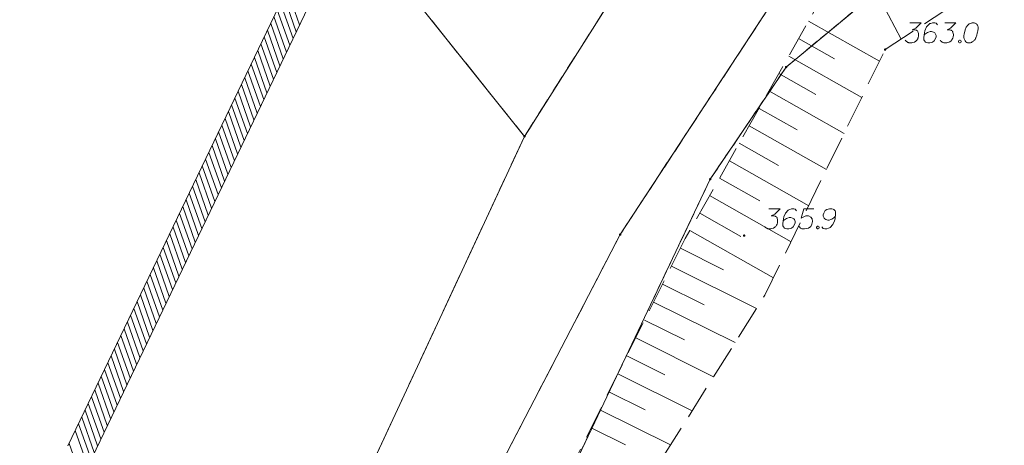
# Model space of a CAD drawing. Header units: metres. Extents: x 5555129 to 5556676, y 5635595 to 5636517.
# Tile 117 of 256: x 5555382 to 5555419, y 5636379 to 5636395. Entities that reach past the tile are written whole.
import ezdxf

# ---------------------------------------------------------------- set-up
doc = ezdxf.new("R2010")
doc.units = ezdxf.units.M
doc.header["$MEASUREMENT"] = 0
for name, pattern in [('PRZER1-1', [2, 1, -1]), ('PRZER2_5-1', [3.5, 2.5, -1]), ('PRZER3-1', [4, 3, -1])]:
    doc.linetypes.add(name, pattern=pattern)
doc.layers.add('#zakres', color=7, linetype='Continuous', lineweight=18)
for name, color, linetype, lineweight, true_color in [('GEPPGD', 7, 'Continuous', 18, 0x008000), ('GESDZI', 7, 'Continuous', 18, 0x0a0909), ('GESKKL', 7, 'PRZER3-1', 18, 0x008000), ('GESUZY', 7, 'PRZER1-1', 18, 0x008000), ('GSPWPN', 7, 'Continuous', 18, 0x0a0909), ('GSPWPN_O', 7, 'Continuous', 18, 0x0a0909), ('GSSZSN', 7, 'PRZER2_5-1', 18, 0x0a0909)]:
    doc.layers.add(name, color=color, linetype=linetype, lineweight=lineweight, true_color=true_color)

# ---------------------------------------------------------------- blocks, each defined once
blk = doc.blocks.new('KOLO_2')
blk.add_hatch(color=0).paths.add_polyline_path([(0, -0.5), (-0.12941, -0.482963), (-0.25, -0.433013), (-0.353553, -0.353553), (-0.433013, -0.25), (-0.482963, -0.12941), (-0.5, 0), (-0.482963, 0.12941), (-0.433013, 0.25), (-0.353553, 0.353553), (-0.25, 0.433013), (-0.12941, 0.482963), (0, 0.5), (0.12941, 0.482963), (0.25, 0.433013), (0.353553, 0.353553), (0.433013, 0.25), (0.482963, 0.12941), (0.5, 0), (0.482963, -0.12941), (0.433013, -0.25), (0.353553, -0.353553), (0.25, -0.433013), (0.12941, -0.482963)])
blk = doc.blocks.new('EPPGN')
blk.add_hatch(color=0).paths.add_polyline_path([(0, -0.09), (-0.027812, -0.085595), (-0.052901, -0.072812), (-0.072812, -0.052901), (-0.085595, -0.027812), (-0.09, 0), (-0.085595, 0.027812), (-0.072812, 0.052901), (-0.052901, 0.072812), (-0.027812, 0.085595), (0, 0.09), (0.027812, 0.085595), (0.052901, 0.072812), (0.072812, 0.052901), (0.085595, 0.027812), (0.09, 0), (0.085595, -0.027812), (0.072812, -0.052901), (0.052901, -0.072812), (0.027812, -0.085595)])

msp = doc.modelspace()

# ---------------------------------------------------------------- linework, layer by layer
at = {"layer": '#zakres', "color": 134, "linetype": 'Continuous', "lineweight": 18}
for p, q in [((5555384.09918, 5636378.76624), (5555397.64918, 5636407.01624)), ((5555385.00082, 5636378.33376), (5555398.55082, 5636406.58376)), ((5555392.59267, 5636394.1734), (5555392.12821, 5636395.49411)), ((5555392.71376, 5636394.42586), (5555392.2493, 5636395.74657)), ((5555392.47158, 5636393.92094), (5555392.00712, 5636395.24165)), ((5555392.22939, 5636393.41602), (5555391.76493, 5636394.73673)), ((5555392.35048, 5636393.66848), (5555391.88602, 5636394.98919)), ((5555392.1083, 5636393.16355), (5555391.64384, 5636394.48426)), ((5555391.86612, 5636392.65863), (5555391.40166, 5636393.97934)), ((5555391.98721, 5636392.91109), (5555391.52275, 5636394.2318)), ((5555391.74502, 5636392.40617), (5555391.28056, 5636393.72688)), ((5555391.50284, 5636391.90125), (5555391.03838, 5636393.22196)), ((5555391.62393, 5636392.15371), (5555391.15947, 5636393.47442)), ((5555391.38175, 5636391.64879), (5555390.91729, 5636392.9695)), ((5555391.13956, 5636391.14386), (5555390.6751, 5636392.46457)), ((5555391.26066, 5636391.39632), (5555390.7962, 5636392.71704)), ((5555391.01847, 5636390.8914), (5555390.55401, 5636392.21211)), ((5555390.89738, 5636390.63894), (5555390.43292, 5636391.95965)), ((5555390.6552, 5636390.13402), (5555390.19073, 5636391.45473)), ((5555390.77629, 5636390.38648), (5555390.31183, 5636391.70719)), ((5555390.5341, 5636389.88156), (5555390.06964, 5636391.20227)), ((5555390.29192, 5636389.37663), (5555389.82746, 5636390.69734)), ((5555390.41301, 5636389.6291), (5555389.94855, 5636390.94981)), ((5555390.17083, 5636389.12417), (5555389.70637, 5636390.44488)), ((5555389.92864, 5636388.61925), (5555389.46418, 5636389.93996)), ((5555390.04973, 5636388.87171), (5555389.58527, 5636390.19242)), ((5555389.80755, 5636388.36679), (5555389.34309, 5636389.6875)), ((5555389.56537, 5636387.86187), (5555389.10091, 5636389.18258)), ((5555389.68646, 5636388.11433), (5555389.222, 5636389.43504)), ((5555389.44427, 5636387.60941), (5555388.97981, 5636388.93012)), ((5555389.32318, 5636387.35694), (5555388.85872, 5636388.67765)), ((5555389.081, 5636386.85202), (5555388.61654, 5636388.17273)), ((5555389.20209, 5636387.10448), (5555388.73763, 5636388.42519)), ((5555388.95991, 5636386.59956), (5555388.49545, 5636387.92027)), ((5555388.71772, 5636386.09464), (5555388.25326, 5636387.41535)), ((5555388.83881, 5636386.3471), (5555388.37435, 5636387.66781)), ((5555388.59663, 5636385.84218), (5555388.13217, 5636387.16289)), ((5555388.35445, 5636385.33725), (5555387.88999, 5636386.65796)), ((5555388.47554, 5636385.58971), (5555388.01108, 5636386.91043)), ((5555388.23335, 5636385.08479), (5555387.76889, 5636386.4055)), ((5555387.99117, 5636384.57987), (5555387.52671, 5636385.90058)), ((5555388.11226, 5636384.83233), (5555387.6478, 5636386.15304)), ((5555387.87008, 5636384.32741), (5555387.40562, 5636385.64812)), ((5555387.62789, 5636383.82249), (5555387.16343, 5636385.1432)), ((5555387.74899, 5636384.07495), (5555387.28453, 5636385.39566)), ((5555387.5068, 5636383.57002), (5555387.04234, 5636384.89073)), ((5555387.38571, 5636383.31756), (5555386.92125, 5636384.63827)), ((5555387.14353, 5636382.81264), (5555386.67906, 5636384.13335)), ((5555387.26462, 5636383.0651), (5555386.80016, 5636384.38581)), ((5555387.02243, 5636382.56018), (5555386.55797, 5636383.88089)), ((5555386.78025, 5636382.05526), (5555386.31579, 5636383.37597)), ((5555386.90134, 5636382.30772), (5555386.43688, 5636383.62843)), ((5555386.65916, 5636381.80279), (5555386.1947, 5636383.12351)), ((5555386.41697, 5636381.29787), (5555385.95251, 5636382.61858)), ((5555386.53807, 5636381.55033), (5555386.0736, 5636382.87104)), ((5555386.29588, 5636381.04541), (5555385.83142, 5636382.36612)), ((5555386.0537, 5636380.54049), (5555385.58924, 5636381.8612)), ((5555386.17479, 5636380.79295), (5555385.71033, 5636382.11366)), ((5555385.9326, 5636380.28803), (5555385.46814, 5636381.60874)), ((5555385.81151, 5636380.03557), (5555385.34705, 5636381.35628)), ((5555385.56933, 5636379.53064), (5555385.10487, 5636380.85135)), ((5555385.69042, 5636379.7831), (5555385.22596, 5636381.10382)), ((5555385.44824, 5636379.27818), (5555384.98378, 5636380.59889)), ((5555385.20605, 5636378.77326), (5555384.74159, 5636380.09397)), ((5555385.32714, 5636379.02572), (5555384.86268, 5636380.34643)), ((5555385.08496, 5636378.5208), (5555384.6205, 5636379.84151)), ((5555384.84278, 5636378.01588), (5555384.37832, 5636379.33659)), ((5555384.96387, 5636378.26834), (5555384.49941, 5636379.58905)), ((5555384.6129, 5636377.53662), (5555384.14844, 5636378.85733))]:
    msp.add_line(p, q, dxfattribs=at)
at = {"layer": 'GESDZI', "color": 96, "linetype": 'Continuous', "lineweight": 18, "flags": 128}
for points in [[(5555401.07586, 5636390.28213), (5555404.07315, 5636395.01988), (5555409.75824, 5636401.08012), (5555415.60603, 5636406.36277), (5555423.63521, 5636411.74497), (5555430.73454, 5636417.45917), (5555447.05968, 5636429.28897), (5555454.52367, 5636438.19258), (5555464.20723, 5636454.06207), (5555467.11593, 5636460.58944), (5555468.33214, 5636465.00264), (5555472.29478, 5636474.76412), (5555473.72739, 5636476.91541), (5555478.7895, 5636482.30926), (5555486.82697, 5636487.15345), (5555491.3348, 5636490.87812), (5555494.57167, 5636495.11314), (5555496.20257, 5636499.77414)], [(5555498.83135, 5636497.82606), (5555497.91649, 5636495.12106), (5555494.88588, 5636489.9954), (5555492.01983, 5636486.87521), (5555487.89936, 5636483.58049), (5555479.09526, 5636477.12332), (5555476.22593, 5636474.14811), (5555473.05718, 5636465.85519), (5555470.67, 5636460.65), (5555463.04165, 5636442.88258), (5555458.42381, 5636436.43046), (5555450.58061, 5636426.25479), (5555436.48209, 5636415.04577), (5555422.9484, 5636405.30106), (5555415.3948, 5636399.94366), (5555410.2209, 5636395.15949), (5555404.63293, 5636386.63156), (5555399.59113, 5636376.9146), (5555395.48475, 5636361.97459)], [(5555395.48475, 5636361.97459), (5555399.59113, 5636376.9146), (5555404.63293, 5636386.63156), (5555410.2209, 5636395.15949), (5555415.3948, 5636399.94366), (5555422.9484, 5636405.30106), (5555436.48209, 5636415.04577), (5555450.58061, 5636426.25479), (5555458.42381, 5636436.43046), (5555463.04165, 5636442.88258), (5555470.67, 5636460.65), (5555472.46, 5636456.89), (5555469.38, 5636450.93), (5555457.42, 5636431.35), (5555451.21, 5636424.13), (5555441.83, 5636417.85), (5555424.78, 5636404.45), (5555410.8, 5636392.86), (5555407.98, 5636388.69), (5555401.58, 5636375.21), (5555399.1353, 5636366.43319)], [(5555399.1353, 5636366.43319), (5555401.58, 5636375.21), (5555407.98, 5636388.69), (5555410.8, 5636392.86), (5555424.78, 5636404.45), (5555441.83, 5636417.85), (5555451.21, 5636424.13), (5555457.42, 5636431.35), (5555469.38, 5636450.93), (5555472.46, 5636456.89), (5555487.39, 5636447.84), (5555495.36, 5636441.79), (5555512.96, 5636426.69), (5555500.39, 5636427.61), (5555493.74, 5636426.2), (5555492.33, 5636424.58), (5555491.43, 5636422.53), (5555488.92, 5636412.93), (5555484.75, 5636396.97), (5555483.80691, 5636393.35877)], [(5555325.26, 5636314.3), (5555342.54, 5636360.36), (5555356.08, 5636382.6), (5555384.32, 5636411.24), (5555401.07586, 5636390.28213), (5555395.51948, 5636378.33868), (5555392.6567, 5636365.6591), (5555388.97878, 5636354.02851)], [(5555388.97878, 5636354.02851), (5555392.6567, 5636365.6591), (5555395.51948, 5636378.33868), (5555401.07586, 5636390.28213)]]:
    msp.add_lwpolyline(points, dxfattribs=at)
msp.add_lwpolyline([(5555404.07315, 5636395.01988), (5555401.07586, 5636390.28213), (5555384.32, 5636411.24), (5555383.39, 5636416.92), (5555398.74807, 5636398.73534), (5555404.07315, 5636395.01988)], close=True, dxfattribs=at)
at = {"layer": 'GESKKL', "color": 96, "linetype": 'PRZER3-1', "lineweight": 18, "ltscale": 0.5, "true_color": 0x008000}
msp.add_lwpolyline([(5555388.97878, 5636354.02851), (5555392.6567, 5636365.6591), (5555395.51948, 5636378.33868), (5555401.07586, 5636390.28213), (5555384.32, 5636411.24), (5555356.08, 5636382.6), (5555342.54, 5636360.36), (5555325.26, 5636314.3), (5555327.28, 5636313.21), (5555358.3389, 5636293.78389), (5555360.4012, 5636298.99261), (5555368.85224, 5636315.79059), (5555371.45592, 5636320.1712)], dxfattribs=at)
at = {"layer": 'GESUZY', "color": 96, "linetype": 'PRZER1-1', "lineweight": 18, "ltscale": 0.5, "true_color": 0x008000}
for points in [[(5555388.97878, 5636354.02851), (5555392.6567, 5636365.6591), (5555395.51948, 5636378.33868), (5555401.07586, 5636390.28213), (5555404.07315, 5636395.01988), (5555409.75824, 5636401.08012), (5555415.60603, 5636406.36277), (5555423.63521, 5636411.74497), (5555430.73454, 5636417.45917), (5555447.05968, 5636429.28897), (5555454.52367, 5636438.19258), (5555464.20723, 5636454.06207), (5555467.11593, 5636460.58944), (5555468.33214, 5636465.00264), (5555472.29478, 5636474.76412), (5555473.72739, 5636476.91541), (5555478.7895, 5636482.30926), (5555486.82697, 5636487.15345), (5555491.3348, 5636490.87812), (5555494.57167, 5636495.11314), (5555496.20257, 5636499.77414)], [(5555498.83135, 5636497.82606), (5555497.91649, 5636495.12106), (5555494.88588, 5636489.9954), (5555492.01983, 5636486.87521), (5555487.89936, 5636483.58049), (5555479.09526, 5636477.12332), (5555476.22593, 5636474.14811), (5555473.05718, 5636465.85519), (5555470.67, 5636460.65), (5555463.04165, 5636442.88258), (5555458.42381, 5636436.43046), (5555450.58061, 5636426.25479), (5555436.48209, 5636415.04577), (5555422.9484, 5636405.30106), (5555415.3948, 5636399.94366), (5555410.2209, 5636395.15949), (5555404.63293, 5636386.63156), (5555399.59113, 5636376.9146), (5555395.48475, 5636361.97459)], [(5555395.48475, 5636361.97459), (5555399.59113, 5636376.9146), (5555404.63293, 5636386.63156), (5555410.2209, 5636395.15949), (5555415.3948, 5636399.94366), (5555422.9484, 5636405.30106), (5555436.48209, 5636415.04577), (5555450.58061, 5636426.25479), (5555458.42381, 5636436.43046), (5555463.04165, 5636442.88258), (5555470.67, 5636460.65), (5555472.46, 5636456.89), (5555469.38, 5636450.93), (5555457.42, 5636431.35), (5555451.21, 5636424.13), (5555441.83, 5636417.85), (5555424.78, 5636404.45), (5555410.8, 5636392.86), (5555407.98, 5636388.69), (5555401.58, 5636375.21), (5555399.1353, 5636366.43319)], [(5555399.1353, 5636366.43319), (5555401.58, 5636375.21), (5555407.98, 5636388.69), (5555410.8, 5636392.86), (5555424.78, 5636404.45), (5555441.83, 5636417.85), (5555451.21, 5636424.13), (5555457.42, 5636431.35), (5555469.38, 5636450.93), (5555472.46, 5636456.89), (5555487.39, 5636447.84), (5555495.36, 5636441.79), (5555512.96, 5636426.69), (5555500.39, 5636427.61), (5555493.74, 5636426.2), (5555492.33, 5636424.58), (5555491.43, 5636422.53)], [(5555388.97878, 5636354.02851), (5555392.6567, 5636365.6591), (5555395.51948, 5636378.33868), (5555401.07586, 5636390.28213), (5555384.32, 5636411.24), (5555356.08, 5636382.6), (5555342.54, 5636360.36), (5555325.26, 5636314.3), (5555327.28, 5636313.21), (5555358.3389, 5636293.78389), (5555360.4012, 5636298.99261), (5555368.85224, 5636315.79059), (5555371.45592, 5636320.1712)]]:
    msp.add_lwpolyline(points, dxfattribs=at)
msp.add_lwpolyline([(5555401.07586, 5636390.28213), (5555384.32, 5636411.24), (5555383.39, 5636416.92), (5555398.74807, 5636398.73534), (5555404.07315, 5636395.01988), (5555401.07586, 5636390.28213)], close=True, dxfattribs=at)
at = {"layer": 'GSPWPN_O', "color": 7, "linetype": 'Continuous', "lineweight": 18, "flags": 128}
for points in [[(5555415.4013, 5636394.51), (5555415.81466, 5636394.51), (5555415.61974, 5636394.30922), (5555415.48983, 5636394.24422), (5555415.59612, 5636394.24422), (5555415.61974, 5636394.23836), (5555415.63155, 5636394.23241), (5555415.64336, 5636394.22655), (5555415.65517, 5636394.2206), (5555415.67879, 5636394.20293), (5555415.6906, 5636394.18517), (5555415.70241, 5636394.1675), (5555415.70836, 5636394.14974), (5555415.72017, 5636394.10845), (5555415.72603, 5636394.07302), (5555415.72603, 5636394.05526), (5555415.72603, 5636394.03164), (5555415.72017, 5636393.99621), (5555415.71422, 5636393.97259), (5555415.70836, 5636393.94896), (5555415.70241, 5636393.9313), (5555415.69655, 5636393.91948), (5555415.6906, 5636393.90767), (5555415.68474, 5636393.89586), (5555415.67293, 5636393.8781), (5555415.65517, 5636393.85448), (5555415.6375, 5636393.83681), (5555415.62569, 5636393.825), (5555415.60793, 5636393.81319), (5555415.59026, 5636393.80138), (5555415.56664, 5636393.78957), (5555415.55483, 5636393.78362), (5555415.51345, 5636393.77181), (5555415.47802, 5636393.76595), (5555415.4544, 5636393.76), (5555415.41311, 5636393.76), (5555415.36586, 5636393.76595), (5555415.3481, 5636393.77181), (5555415.33043, 5636393.77776), (5555415.31267, 5636393.78362), (5555415.295, 5636393.79543), (5555415.27724, 5636393.80724), (5555415.24776, 5636393.83086), (5555415.23, 5636393.85448)], [(5555416.42284, 5636394.42733), (5555416.3756, 5636394.49224), (5555416.3225, 5636394.51), (5555416.23983, 5636394.51), (5555416.18078, 5636394.48638), (5555416.14534, 5636394.47457), (5555416.11577, 5636394.45681), (5555416.02129, 5636394.35052), (5555415.95638, 5636394.20879), (5555415.93862, 5636394.13207), (5555415.915, 5636393.96078), (5555415.915, 5636393.87224), (5555415.93862, 5636393.83681), (5555415.98586, 5636393.78957), (5555416.00362, 5636393.77776), (5555416.06267, 5636393.76), (5555416.13939, 5636393.76), (5555416.19844, 5636393.77181), (5555416.23983, 5636393.78362), (5555416.29888, 5636393.83086), (5555416.35793, 5636393.92534), (5555416.3756, 5636393.9844), (5555416.3756, 5636394.03164), (5555416.34612, 5636394.10845), (5555416.3225, 5636394.13793), (5555416.28112, 5636394.16155), (5555416.21026, 5636394.17931), (5555416.15715, 5636394.17931), (5555416.09215, 5636394.16155), (5555416.05086, 5636394.14388), (5555415.98, 5636394.09664), (5555415.94457, 5636394.06707), (5555415.92681, 5636394.0494)], [(5555416.69448, 5636394.51), (5555417.10784, 5636394.51), (5555416.91292, 5636394.30922), (5555416.78301, 5636394.24422), (5555416.8893, 5636394.24422), (5555416.91292, 5636394.23836), (5555416.92473, 5636394.23241), (5555416.93654, 5636394.22655), (5555416.94835, 5636394.2206), (5555416.97197, 5636394.20293), (5555416.98378, 5636394.18517), (5555416.99559, 5636394.1675), (5555417.00155, 5636394.14974), (5555417.01336, 5636394.10845), (5555417.01922, 5636394.07302), (5555417.01922, 5636394.05526), (5555417.01922, 5636394.03164), (5555417.01336, 5636393.99621), (5555417.0074, 5636393.97259), (5555417.00155, 5636393.94896), (5555416.99559, 5636393.9313), (5555416.98974, 5636393.91948), (5555416.98378, 5636393.90767), (5555416.97792, 5636393.89586), (5555416.96611, 5636393.8781), (5555416.94835, 5636393.85448), (5555416.93068, 5636393.83681), (5555416.91887, 5636393.825), (5555416.90111, 5636393.81319), (5555416.88344, 5636393.80138), (5555416.85982, 5636393.78957), (5555416.84801, 5636393.78362), (5555416.80663, 5636393.77181), (5555416.7712, 5636393.76595), (5555416.74758, 5636393.76), (5555416.70629, 5636393.76), (5555416.65905, 5636393.76595), (5555416.64129, 5636393.77181), (5555416.62362, 5636393.77776), (5555416.60585, 5636393.78362), (5555416.58818, 5636393.79543), (5555416.57042, 5636393.80724), (5555416.54094, 5636393.83086), (5555416.52318, 5636393.85448)], [(5555417.76326, 5636394.51), (5555417.75145, 5636394.51), (5555417.71602, 5636394.50405), (5555417.6924, 5636394.49819), (5555417.67473, 5636394.49224), (5555417.64516, 5636394.48043), (5555417.60973, 5636394.46276), (5555417.58025, 5636394.445), (5555417.55068, 5636394.42138), (5555417.53301, 5636394.39776), (5555417.51525, 5636394.36828), (5555417.49758, 5636394.3387), (5555417.47982, 5636394.30327), (5555417.46801, 5636394.27965), (5555417.4562, 5636394.24422), (5555417.43853, 5636394.18517), (5555417.42077, 5636394.09664), (5555417.40896, 5636394.02578), (5555417.40896, 5636393.96078), (5555417.41491, 5636393.91353), (5555417.43853, 5636393.86043), (5555417.4562, 5636393.83086), (5555417.48577, 5636393.79543), (5555417.5212, 5636393.77181), (5555417.53887, 5636393.76595), (5555417.5743, 5636393.76), (5555417.60387, 5636393.76), (5555417.65111, 5636393.76595), (5555417.6924, 5636393.77776), (5555417.72197, 5636393.79543), (5555417.76326, 5636393.825), (5555417.78103, 5636393.84267), (5555417.80465, 5636393.86629), (5555417.82232, 5636393.88991), (5555417.83413, 5636393.90767), (5555417.84594, 5636393.93715), (5555417.85189, 5636393.94896), (5555417.8637, 5636393.97854), (5555417.87551, 5636394.01397), (5555417.88732, 5636394.0494), (5555417.89318, 5636394.07302), (5555417.89913, 5636394.09069), (5555417.90499, 5636394.11431), (5555417.9168, 5636394.1675), (5555417.92275, 5636394.19698), (5555417.92861, 5636394.22655), (5555417.93456, 5636394.26784), (5555417.94042, 5636394.32104), (5555417.94042, 5636394.3387), (5555417.93456, 5636394.36233), (5555417.92861, 5636394.38595), (5555417.91094, 5636394.42138), (5555417.89318, 5636394.445), (5555417.87551, 5636394.46276), (5555417.85189, 5636394.48043), (5555417.82827, 5636394.49224), (5555417.81051, 5636394.49819), (5555417.79284, 5636394.50405), (5555417.76326, 5636394.51)], [(5555417.24361, 5636393.86043), (5555417.27318, 5636393.86043), (5555417.29085, 5636393.84862), (5555417.30861, 5636393.825), (5555417.30861, 5636393.79543), (5555417.29085, 5636393.77181), (5555417.27318, 5636393.76), (5555417.24361, 5636393.76), (5555417.22594, 5636393.77181), (5555417.20818, 5636393.79543), (5555417.20818, 5636393.825), (5555417.22594, 5636393.84862), (5555417.24361, 5636393.86043)], [(5555410.1613, 5636387.59), (5555410.57466, 5636387.59), (5555410.37974, 5636387.38922), (5555410.24983, 5636387.32422), (5555410.35612, 5636387.32422), (5555410.37974, 5636387.31836), (5555410.39155, 5636387.31241), (5555410.40336, 5636387.30655), (5555410.41517, 5636387.3006), (5555410.43879, 5636387.28293), (5555410.4506, 5636387.26517), (5555410.46241, 5636387.2475), (5555410.46836, 5636387.22974), (5555410.48017, 5636387.18845), (5555410.48603, 5636387.15302), (5555410.48603, 5636387.13526), (5555410.48603, 5636387.11164), (5555410.48017, 5636387.07621), (5555410.47422, 5636387.05259), (5555410.46836, 5636387.02896), (5555410.46241, 5636387.0113), (5555410.45655, 5636386.99948), (5555410.4506, 5636386.98767), (5555410.44474, 5636386.97586), (5555410.43293, 5636386.9581), (5555410.41517, 5636386.93448), (5555410.3975, 5636386.91681), (5555410.38569, 5636386.905), (5555410.36793, 5636386.89319), (5555410.35026, 5636386.88138), (5555410.32664, 5636386.86957), (5555410.31483, 5636386.86362), (5555410.27345, 5636386.85181), (5555410.23802, 5636386.84595), (5555410.2144, 5636386.84), (5555410.17311, 5636386.84), (5555410.12586, 5636386.84595), (5555410.1081, 5636386.85181), (5555410.09043, 5636386.85776), (5555410.07267, 5636386.86362), (5555410.055, 5636386.87543), (5555410.03724, 5636386.88724), (5555410.00776, 5636386.91086), (5555409.99, 5636386.93448)], [(5555411.18284, 5636387.50733), (5555411.1356, 5636387.57224), (5555411.0825, 5636387.59), (5555410.99983, 5636387.59), (5555410.94078, 5636387.56638), (5555410.90534, 5636387.55457), (5555410.87577, 5636387.53681), (5555410.78129, 5636387.43052), (5555410.71638, 5636387.28879), (5555410.69862, 5636387.21207), (5555410.675, 5636387.04078), (5555410.675, 5636386.95224), (5555410.69862, 5636386.91681), (5555410.74586, 5636386.86957), (5555410.76362, 5636386.85776), (5555410.82267, 5636386.84), (5555410.89939, 5636386.84), (5555410.95844, 5636386.85181), (5555410.99983, 5636386.86362), (5555411.05888, 5636386.91086), (5555411.11793, 5636387.00534), (5555411.1356, 5636387.0644), (5555411.1356, 5636387.11164), (5555411.10612, 5636387.18845), (5555411.0825, 5636387.21793), (5555411.04112, 5636387.24155), (5555410.97026, 5636387.25931), (5555410.91715, 5636387.25931), (5555410.85215, 5636387.24155), (5555410.81086, 5636387.22388), (5555410.74, 5636387.17664), (5555410.70457, 5636387.14707), (5555410.68681, 5636387.1294)], [(5555411.83241, 5636387.59), (5555411.46034, 5636387.59), (5555411.36585, 5636387.23569), (5555411.53715, 5636387.32422), (5555411.63749, 5636387.32422), (5555411.72016, 5636387.27112), (5555411.7674, 5636387.21207), (5555411.77922, 5636387.11164), (5555411.76155, 5636387.0113), (5555411.7143, 5636386.92862), (5555411.63163, 5636386.86362), (5555411.48991, 5636386.84), (5555411.38362, 5636386.84), (5555411.33042, 5636386.86362), (5555411.28318, 5636386.92862)], [(5555412.13352, 5636386.92267), (5555412.18077, 5636386.85776), (5555412.23396, 5636386.84), (5555412.31663, 5636386.84), (5555412.37568, 5636386.86362), (5555412.41111, 5636386.87543), (5555412.44059, 5636386.89319), (5555412.53507, 5636386.99948), (5555412.60008, 5636387.14121), (5555412.61775, 5636387.21793), (5555412.64137, 5636387.38922), (5555412.64137, 5636387.47776), (5555412.61775, 5636387.51319), (5555412.57051, 5636387.56043), (5555412.55284, 5636387.57224), (5555412.49378, 5636387.59), (5555412.41697, 5636387.59), (5555412.35792, 5636387.57819), (5555412.31663, 5636387.56638), (5555412.25758, 5636387.51914), (5555412.19853, 5636387.42466), (5555412.18077, 5636387.3656), (5555412.18077, 5636387.31836), (5555412.21034, 5636387.24155), (5555412.23396, 5636387.21207), (5555412.27525, 5636387.18845), (5555412.34611, 5636387.17069), (5555412.3993, 5636387.17069), (5555412.46421, 5636387.18845), (5555412.50559, 5636387.20612), (5555412.57646, 5636387.25336), (5555412.61189, 5636387.28293), (5555412.62956, 5636387.3006)], [(5555411.96818, 5636386.94043), (5555411.99775, 5636386.94043), (5555412.01542, 5636386.92862), (5555412.03318, 5636386.905), (5555412.03318, 5636386.87543), (5555412.01542, 5636386.85181), (5555411.99775, 5636386.84), (5555411.96818, 5636386.84), (5555411.95051, 5636386.85181), (5555411.93275, 5636386.87543), (5555411.93275, 5636386.905), (5555411.95051, 5636386.92862), (5555411.96818, 5636386.94043)]]:
    msp.add_lwpolyline(points, dxfattribs=at)
at = {"layer": 'GSSZSN', "color": 7, "linetype": 'PRZER2_5-1', "lineweight": 18, "ltscale": 0.5}
for points in [[(5555464.12, 5636442.31), (5555459.69, 5636435.8), (5555450.23, 5636426.45), (5555446.49, 5636423.4), (5555438.7, 5636416.34), (5555427.2, 5636406.97), (5555421.23, 5636400.56), (5555412.4, 5636395.92), (5555407.05, 5636386.48), (5555401.21, 5636374.74), (5555399.35, 5636369.92), (5555399.1937, 5636366.50452)], [(5555401.56006, 5636369.39468), (5555401.56, 5636369.4), (5555403.44, 5636373.93), (5555410.01, 5636384.37), (5555414.48, 5636393.51), (5555420.22, 5636397.27), (5555431.18, 5636404.91), (5555432.22463, 5636405.82289)]]:
    msp.add_lwpolyline(points, dxfattribs=at)
at = {"layer": 'GSSZSN', "color": 7, "linetype": 'Continuous', "lineweight": 18, "flags": 128}
for points in [[(5555413.66457, 5636396.58451), (5555415.07527, 5636393.89993)], [(5555411.63327, 5636394.56712), (5555414.267, 5636393.07448)], [(5555411.2655, 5636393.91819), (5555412.6021, 5636393.16069)], [(5555410.89773, 5636393.26926), (5555413.6104, 5636391.73189)], [(5555410.52996, 5636392.62034), (5555411.90603, 5636391.84047)], [(5555410.16219, 5636391.97141), (5555412.9538, 5636390.3893)], [(5555409.79442, 5636391.32249), (5555411.20995, 5636390.52025)], [(5555409.42665, 5636390.67356), (5555412.29719, 5636389.04672)], [(5555409.05888, 5636390.02463), (5555410.51388, 5636389.20003)], [(5555408.69111, 5636389.37571), (5555411.64059, 5636387.70413)], [(5555408.32333, 5636388.72678), (5555409.81781, 5636387.87981)], [(5555407.95556, 5636388.07786), (5555410.98398, 5636386.36154)], [(5555407.58779, 5636387.42893), (5555409.12174, 5636386.55959)], [(5555407.22002, 5636386.78), (5555410.32738, 5636385.01895)], [(5555406.87137, 5636386.12091), (5555408.47798, 5636385.32171)], [(5555406.53917, 5636385.45308), (5555409.7016, 5636383.87994)], [(5555406.20696, 5636384.78525), (5555407.75464, 5636384.01536)], [(5555405.87475, 5636384.11742), (5555408.90305, 5636382.61101)], [(5555405.54254, 5636383.44959), (5555407.02316, 5636382.71307)], [(5555405.21033, 5636382.78176), (5555408.1045, 5636381.34207)], [(5555404.87812, 5636382.11393), (5555406.29167, 5636381.41077)], [(5555404.54591, 5636381.4461), (5555407.30594, 5636380.07314)], [(5555404.2137, 5636380.77827), (5555405.56018, 5636380.10847)], [(5555403.8815, 5636380.11044), (5555406.50739, 5636378.8042)], [(5555403.54929, 5636379.44261), (5555404.8287, 5636378.80617)]]:
    msp.add_lwpolyline(points, dxfattribs=at)

# ---------------------------------------------------------------- block references
at = {"layer": 'GEPPGD', "color": 96, "lineweight": 18, "true_color": 0x008000, "xscale": 0.5, "yscale": 0.5, "zscale": 0.5, "rotation": 90}
for p in [(5555410.8, 5636392.86), (5555401.07586, 5636390.28213), (5555407.98, 5636388.69), (5555404.63293, 5636386.63156)]:
    msp.add_blockref('EPPGN', p, dxfattribs=at)
at = {"layer": 'GSPWPN', "color": 7, "lineweight": 18, "xscale": 0.09, "yscale": 0.09, "zscale": 0.09, "rotation": 90}
for p in [(5555414.48, 5636393.51), (5555409.24, 5636386.59)]:
    msp.add_blockref('KOLO_2', p, dxfattribs=at)

doc.saveas('drawing.dxf')
